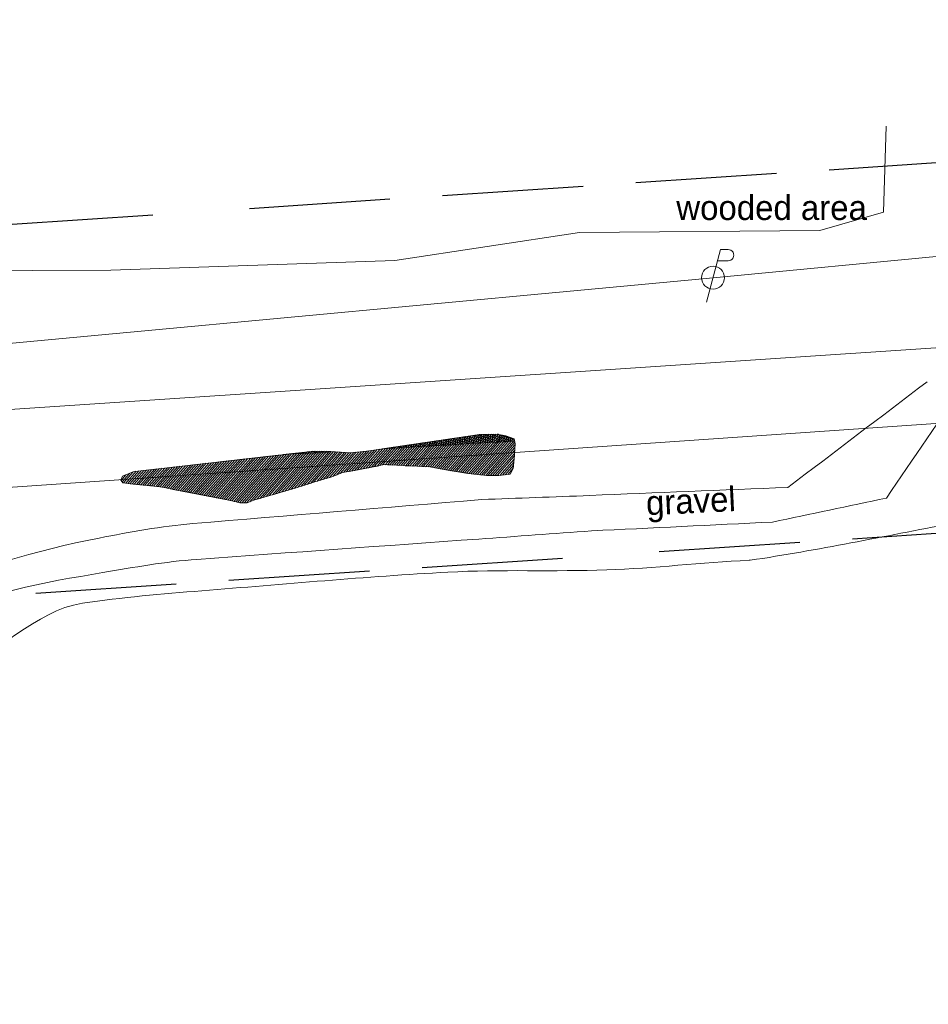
# Model space of a CAD drawing. Header units: feet. Extents: x 2433273 to 2447442, y 555003 to 575201.
# Tile 179 of 226: x 2435013 to 2435271, y 569422 to 569702. Entities that reach past the tile are written whole.
import ezdxf
from ezdxf.enums import TextEntityAlignment as Align

# ---------------------------------------------------------------- set-up
doc = ezdxf.new("R2010")
doc.units = ezdxf.units.FT
doc.header["$LTSCALE"] = 50
doc.header["$MEASUREMENT"] = 0
for name, pattern in [('DGN Style 5', [338.965471, 145.270916, -193.694555]), ('esmtuex', [4.65, 0.8, -0.275, -0.275, 0.8, -0.3, 0.8, -0.3, 0.8, -0.3]), ('stream', [1.4, 0.7, -0.1, 0.1, -0.1, 0.1, -0.1, 0.1, -0.1]), ('treelt', [0.3, -0.15, -0.15])]:
    doc.linetypes.add(name, pattern=pattern)
for name, color, linetype, lineweight in [('EV_Ecological_Wetlands', 151, 'stream', 13), ('PV_X_Driveway', 7, 'DGN Style 5', 0), ('RW_X_Esmt_U', 6, 'esmtuex', 30), ('SV_X_Text', 7, 'Continuous', 0), ('UT_X_Electric_Cells', 1, 'Continuous', 0), ('UT_X_Overhead_Electric', 1, 'Continuous', 0), ('VG_X_Tree_Line_Lt', 3, 'treelt', 0)]:
    doc.layers.add(name, color=color, linetype=linetype, lineweight=lineweight)
doc.layers.add('GK_Visualization', color=30, linetype='Continuous', lineweight=13, plot=False)
doc.styles.add('Slanted-Normal LS 0.50', font='font31.shx', dxfattribs={"height": 0.14})

# ---------------------------------------------------------------- blocks, each defined once
blk = doc.blocks.new('PP_43')
at = {"layer": 'UT_X_Electric_Cells', "color": 1, "linetype": 'Continuous', "lineweight": 0}
for p, q in [((0.0428, 0.16), (-0.0375, -0.14)), ((0.0428, 0.16), (0.0853, 0.16)), ((0.0258, 0.0962), (0.0853, 0.0962))]:
    blk.add_line(p, q, dxfattribs=at)
blk.add_circle((0, 0), 0.065, dxfattribs=at)
at = {"layer": 'UT_X_Electric_Cells', "color": 1, "linetype": 'Continuous', "lineweight": 0, "extrusion": (0, 0, -1)}
blk.add_arc((-0.086, 0.1281), 0.0319, 88.8767, 271.1233, dxfattribs=at)

msp = doc.modelspace()

# ---------------------------------------------------------------- hatches: boundary and pattern name
at = {"layer": 'EV_Ecological_Wetlands', "linetype": 'Continuous'}
h = msp.add_hatch(dxfattribs=at)
h.set_pattern_fill('HATCH', color=256, style=0, pattern_type=2)
h.set_pattern_definition([(48.8077, (2435063.42464, 569648.2043), (-0.3762517, 0.3292941), [])])
h.paths.add_polyline_path([(2435045.68, 569573.62), (2435045.15, 569573.46), (2435042.15, 569572.22), (2435041.62, 569571.16), (2435042.24, 569570.37), (2435045.15, 569570.01), (2435052.04, 569569.31), (2435053.98, 569569.04), (2435056.55, 569568.51), (2435072.77, 569565.35), (2435075.51, 569564.64), (2435077.54, 569564.64), (2435079.4, 569565.44), (2435091.44, 569568.95), (2435097.09, 569570.72), (2435101.6, 569572.04), (2435104.6, 569573.28), (2435107.6, 569573.81), (2435116.44, 569575.53), (2435129.42, 569574.89), (2435135.07, 569573.83), (2435140.19, 569573.04), (2435145.58, 569572.42), (2435149.03, 569572.42), (2435152.21, 569572.86), (2435153.09, 569574.45), (2435153.44, 569578.16), (2435153.45, 569578.58), (2435153.62, 569581.41), (2435153.36, 569582.91), (2435151.06, 569583.7), (2435148.59, 569584.23), (2435143.55, 569584.06), (2435112.28, 569579.46), (2435106.9, 569578.85), (2435101.24, 569579.29), (2435096.88, 569579.39), (2435096.81, 569579.39)])
h = msp.add_hatch(dxfattribs=at)
h.set_pattern_fill('HATCH', color=256, style=0, pattern_type=2)
h.set_pattern_definition([(95.3796, (2435133.30976, 569586.6133), (-0.497798, -0.046877), [])])
h.paths.add_polyline_path([(2435153.36, 569582.91), (2435151.06, 569583.7), (2435148.59, 569584.23), (2435143.55, 569584.06), (2435115.92, 569580), (2435153.49, 569582.17)])
h = msp.add_hatch(dxfattribs=at)
h.set_pattern_fill('HATCH', color=256, style=0, pattern_type=2)
h.set_pattern_definition([(95.3796, (2435096.1708, 569581.6674), (-0.497798, -0.046877), [])])
h.paths.add_polyline_path([(2435101.24, 569579.29), (2435096.88, 569579.39), (2435096.81, 569579.39), (2435087.7, 569578.37), (2435102.26, 569579.21)])

# ---------------------------------------------------------------- linework, layer by layer
at = {"layer": 'EV_Ecological_Wetlands', "linetype": 'Continuous', "flags": 128}
for points in [[(2435045.68, 569573.62), (2435045.15, 569573.46), (2435042.15, 569572.22), (2435041.62, 569571.16), (2435042.24, 569570.37), (2435045.15, 569570.01), (2435052.04, 569569.31), (2435053.98, 569569.04), (2435056.55, 569568.51), (2435072.77, 569565.35), (2435075.51, 569564.64), (2435077.54, 569564.64), (2435079.4, 569565.44), (2435091.44, 569568.95), (2435097.09, 569570.72), (2435101.6, 569572.04), (2435104.6, 569573.28), (2435107.6, 569573.81), (2435116.44, 569575.53), (2435129.42, 569574.89), (2435135.07, 569573.83), (2435140.19, 569573.04), (2435145.58, 569572.42), (2435149.03, 569572.42), (2435152.21, 569572.86), (2435153.09, 569574.45), (2435153.44, 569578.16), (2435153.45, 569578.58), (2435153.62, 569581.41), (2435153.36, 569582.91), (2435151.06, 569583.7), (2435148.59, 569584.23), (2435143.55, 569584.06), (2435112.28, 569579.46), (2435106.9, 569578.85), (2435101.24, 569579.29), (2435096.88, 569579.39), (2435096.81, 569579.39), (2435045.68, 569573.62)], [(2435153.36, 569582.91), (2435151.06, 569583.7), (2435148.59, 569584.23), (2435143.55, 569584.06), (2435115.92, 569580), (2435153.49, 569582.17), (2435153.36, 569582.91)], [(2435101.24, 569579.29), (2435096.88, 569579.39), (2435096.81, 569579.39), (2435087.7, 569578.37), (2435102.26, 569579.21), (2435101.24, 569579.29)]]:
    msp.add_lwpolyline(points, close=True, dxfattribs=at)
at = {"layer": 'EV_Ecological_Wetlands', "ltscale": 0.500001, "flags": 128}
msp.add_lwpolyline([(2435096.81, 569579.39), (2435096.88, 569579.39), (2435101.24, 569579.29), (2435106.9, 569578.85), (2435112.28, 569579.46), (2435143.55, 569584.06), (2435148.59, 569584.23), (2435151.06, 569583.7), (2435153.36, 569582.91), (2435153.62, 569581.41), (2435153.45, 569578.58), (2435153.44, 569578.16), (2435153.09, 569574.45), (2435152.21, 569572.86), (2435149.03, 569572.42), (2435145.58, 569572.42), (2435140.19, 569573.04), (2435135.07, 569573.83), (2435129.42, 569574.89), (2435116.44, 569575.53), (2435107.6, 569573.81), (2435104.6, 569573.28), (2435101.6, 569572.04), (2435097.09, 569570.72), (2435091.44, 569568.95), (2435079.4, 569565.44), (2435077.54, 569564.64), (2435075.51, 569564.64), (2435072.77, 569565.35), (2435056.55, 569568.51), (2435053.98, 569569.04), (2435052.04, 569569.31), (2435045.15, 569570.01), (2435042.24, 569570.37), (2435041.62, 569571.16), (2435042.15, 569572.22), (2435045.15, 569573.46), (2435045.68, 569573.62), (2435096.81, 569579.39)], close=True, dxfattribs=at)
at = {"layer": 'GK_Visualization', "color": 1, "flags": 128}
msp.add_lwpolyline([(2434883.86, 569422.27), (2434880.15, 569524.2, -0.40544), (2434936.12, 569586.25), (2435739.51, 569639.72, 0.406061), (2435795.48, 569701.9)], format="xyb", dxfattribs=at)
at = {"layer": 'PV_X_Driveway'}
for points, knots in [([(2435270.72, 569599.09), (2435257.52, 569589.08), (2435244.33, 569579.06), (2435231.13, 569569.05), (2435212.38, 569568.29), (2435193.64, 569567.53), (2435174.89, 569566.77), (2435164.65, 569566.38), (2435154.4, 569566), (2435144.16, 569565.61), (2435116.8, 569563.34), (2435089.44, 569561.07), (2435062.08, 569558.8), (2435053.15, 569558.06), (2435044.33, 569556.38), (2435035.5, 569554.67), (2435017.52, 569551.2), (2435000.1, 569546.03), (2434983.17, 569538.55), (2434972.56, 569533.87), (2434962.62, 569528.33), (2434953.3, 569521.65), (2434939.13, 569511.5), (2434925.59, 569500.61), (2434911.33, 569490.67), (2434901.73, 569483.98), (2434892.13, 569477.29), (2434882.53, 569470.6)], [0, 0, 0, 0, 0.166667, 0.166667, 0.166667, 0.333333, 0.333333, 0.333333, 0.5, 0.5, 0.5, 0.644174, 0.644174, 0.644174, 0.691276, 0.691276, 0.691276, 0.787124, 0.787124, 0.787124, 0.84722, 0.84722, 0.84722, 0.938553, 0.938553, 0.938553, 1, 1, 1, 1]), ([(2435282.04, 569599.67), (2435274.4, 569588.47), (2435266.76, 569577.26), (2435259.13, 569566.05), (2435248.34, 569563.78), (2435237.55, 569561.5), (2435226.76, 569559.23), (2435209.61, 569558.39), (2435192.46, 569557.56), (2435175.31, 569556.72), (2435164.66, 569555.95), (2435154, 569555.18), (2435143.35, 569554.4), (2435116.66, 569552.48), (2435089.97, 569550.56), (2435063.28, 569548.64), (2435054.29, 569548), (2435045.42, 569546.38), (2435036.52, 569544.87), (2435019.84, 569542.03), (2435002.69, 569539.37), (2434987.92, 569530.71), (2434962.87, 569516.03), (2434939.64, 569499.97), (2434916.09, 569483.72), (2434906.49, 569477.1), (2434896.89, 569470.47), (2434887.29, 569463.85)], [0, 0, 0, 0, 0.125, 0.125, 0.125, 0.25, 0.25, 0.25, 0.375, 0.375, 0.375, 0.5, 0.5, 0.5, 0.643989, 0.643989, 0.643989, 0.692463, 0.692463, 0.692463, 0.783258, 0.783258, 0.783258, 0.937225, 0.937225, 0.937225, 1, 1, 1, 1])]:
    msp.add_open_spline(points, degree=3, knots=knots, dxfattribs=at)
at = {"layer": 'RW_X_Esmt_U'}
for p, q in [((2434778.85, 569628.4), (2435825.62, 569698.07)), ((2434895.26, 569530.91), (2435897.81, 569597.64))]:
    msp.add_line(p, q, dxfattribs=at)
at = {"layer": 'UT_X_Overhead_Electric'}
for p, q in [((2435209.88, 569628.63), (2435418.6, 569648.33)), ((2435001, 569609.16), (2435209.88, 569628.63)), ((2434832.48, 569556.8), (2435344.34, 569592.14))]:
    msp.add_line(p, q, dxfattribs=at)
at = {"layer": 'VG_X_Tree_Line_Lt', "flags": 128}
msp.add_lwpolyline([(2435259.04, 569671.66), (2435258.29, 569647.28), (2435240.21, 569642.03), (2435171.91, 569641.46), (2435119.47, 569633.5), (2435038.82, 569630.77), (2434949.75, 569630.39), (2434893.35, 569624.59)], dxfattribs=at)
at = {"layer": 'VG_X_Tree_Line_Lt'}
msp.add_open_spline([(2434890.43, 569451.39), (2434891.39, 569453.47), (2434892.36, 569455.56), (2434893.32, 569457.65), (2434902.71, 569464.25), (2434912.09, 569470.85), (2434921.48, 569477.44), (2434934.18, 569486.38), (2434945.24, 569497.45), (2434958.21, 569506.12), (2434968.67, 569513.12), (2434982.92, 569511.84), (2434994.35, 569516.49), (2435006.93, 569521.6), (2435017.09, 569534.06), (2435030.76, 569536.15), (2435042.02, 569537.87), (2435053.33, 569538.8), (2435064.65, 569539.71), (2435087.95, 569541.57), (2435111.22, 569543.74), (2435134.55, 569545), (2435149.58, 569545.81), (2435164.68, 569545.1), (2435179.71, 569545.64), (2435193.19, 569546.12), (2435206.64, 569547.72), (2435220.11, 569548.37), (2435220.22, 569548.38), (2435220.32, 569548.35), (2435220.42, 569548.37), (2435239.62, 569551.25), (2435258.51, 569555.2), (2435277.47, 569558.77), (2435295.84, 569562.23), (2435314.21, 569566.43), (2435332.58, 569569.75), (2435354.97, 569573.79), (2435377.29, 569555.21), (2435399.66, 569555.8), (2435416.12, 569556.23), (2435433.15, 569558.16), (2435449.65, 569562.29), (2435463.19, 569565.68), (2435475.41, 569572.71), (2435489.02, 569575.02), (2435515.25, 569579.49), (2435541.62, 569582.49), (2435568.06, 569585.51), (2435588.71, 569587.88), (2435609.5, 569589.86), (2435630.1, 569590.8), (2435643.92, 569591.43), (2435657.3, 569582.89), (2435670.98, 569582.17), (2435685.76, 569581.4), (2435701.16, 569582.66), (2435715.93, 569586.21), (2435731.47, 569589.93), (2435744.91, 569598.98), (2435760.34, 569603.01), (2435773.65, 569606.48), (2435787.83, 569611.23), (2435801.01, 569607.68), (2435815.54, 569603.78), (2435830.06, 569599.87), (2435844.59, 569595.96)], degree=3, knots=[0, 0, 0, 0, 0.5, 0.5, 0.5, 0.517433, 0.517433, 0.517433, 0.541037, 0.541037, 0.541037, 0.560085, 0.560085, 0.560085, 0.581043, 0.581043, 0.581043, 0.598309, 0.598309, 0.598309, 0.633816, 0.633816, 0.633816, 0.656692, 0.656692, 0.656692, 0.677206, 0.677206, 0.677206, 0.67736, 0.67736, 0.67736, 0.706736, 0.706736, 0.706736, 0.7352, 0.7352, 0.7352, 0.769905, 0.769905, 0.769905, 0.795438, 0.795438, 0.795438, 0.816403, 0.816403, 0.816403, 0.856788, 0.856788, 0.856788, 0.88833, 0.88833, 0.88833, 0.909493, 0.909493, 0.909493, 0.932355, 0.932355, 0.932355, 0.956407, 0.956407, 0.956407, 0.977143, 0.977143, 0.977143, 1, 1, 1, 1], dxfattribs=at)

# ---------------------------------------------------------------- block references
at = {"layer": 'UT_X_Electric_Cells', "color": 1, "linetype": 'Continuous', "lineweight": 0, "xscale": 50, "yscale": 50, "zscale": 50}
msp.add_blockref('PP_43', (2435209.88, 569628.63), dxfattribs=at)

# ---------------------------------------------------------------- texts
at = {"layer": 'SV_X_Text', "style": 'Slanted-Normal LS 0.50'}
msp.add_text('wooded area', height=7, dxfattribs=at).set_placement((2435199.44, 569652.01), align=Align.TOP_LEFT)
msp.add_text('gravel', height=7, rotation=2.7857, dxfattribs=at).set_placement((2435191, 569561.13))

doc.saveas('drawing.dxf')
